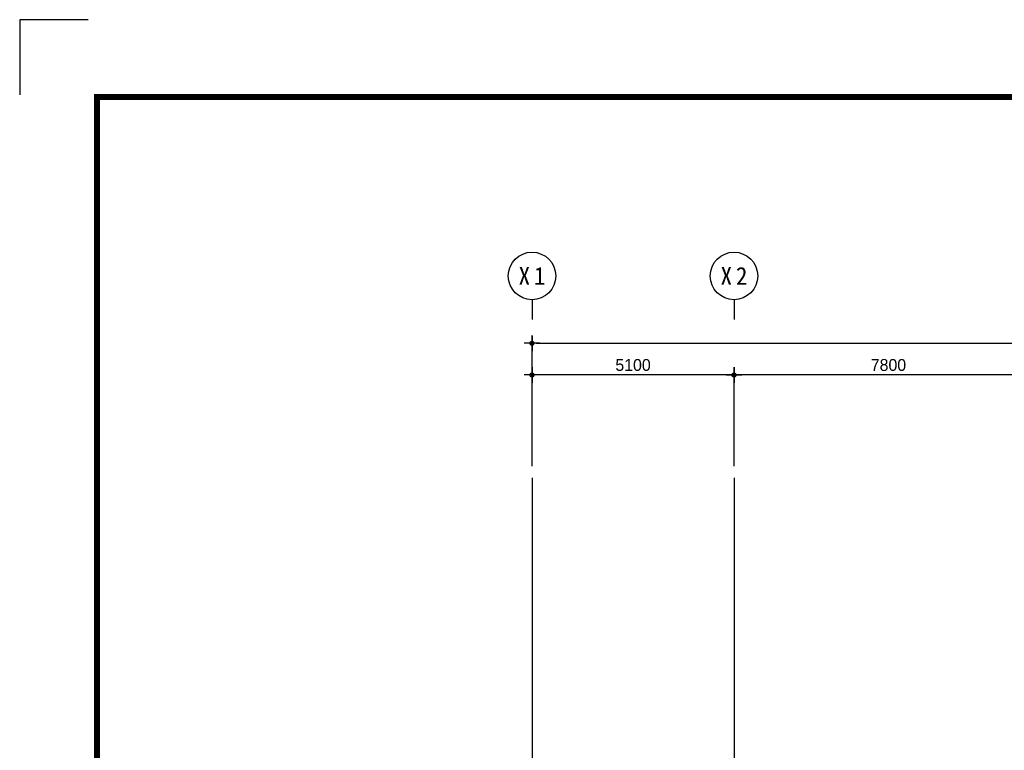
# Model space of a CAD drawing. Header units: millimetres. Extents: x 3445018 to 4174071, y -6064565 to -5122887.
# Tile 129 of 192: x 3669471 to 3694334, y -5300227 to -5281783. Entities that reach past the tile are written whole.
import ezdxf
from ezdxf.enums import TextEntityAlignment as Align

# ---------------------------------------------------------------- set-up
doc = ezdxf.new("R2010")
doc.units = ezdxf.units.MM
doc.header["$MEASUREMENT"] = 0
doc.linetypes.add('CEN', pattern=[66, 60, -2, 2, -2])
doc.layers.get('0').update_dxf_attribs({"linetype": 'CONTINUOUS'})
doc.layers.get('DEFPOINTS').update_dxf_attribs({"linetype": 'CONTINUOUS'})
for name, color, linetype in [('3', 3, 'CONTINUOUS'), ('A_GE_FORM', 7, 'CONTINUOUS'), ('CEN', 13, 'CEN'), ('DI', 1, 'CONTINUOUS'), ('DIM', 7, 'CONTINUOUS')]:
    doc.layers.add(name, color=color, linetype=linetype)
doc.styles.add('GHS', font='txt')
doc.styles.add('HY울릉도 L', font='txt')
doc.styles.add('SDP-S', font='txt')
doc.styles.add('돋움체', font='txt')
doc.dimstyles.new('SMDI-3', dxfattribs={"dimtxt": 3, "dimasz": 1, "dimexe": 2, "dimexo": 3, "dimgap": 1, "dimtad": 1, "dimdsep": 46, "dimtxsty": 'HY울릉도 L', "dimblk": 'Z_DOT', "dimcen": 2.5, "dimdle": 1.5, "dimclrd": 1, "dimclre": 1, "dimclrt": 2, "dimadec": 0, "dimazin": 0, "dimtfac": 1, "dimtix": 1, "dimtmove": 2, "dimatfit": 3, "dimldrblk": 'Z_DOT', "dimfxl": 2, "dimtvp": 1, "dimtolj": 1, "dimtzin": 0, "dimarcsym": 0})

# ---------------------------------------------------------------- blocks, each defined once
blk = doc.blocks.new('sheet _서영')
at = {"layer": 'A_GE_FORM'}
for p, q in [((-362689.99, -1059041.18), (-362689.99, -1059058.43)), ((-362689.99, -1059041.18), (-362689.99, -1059058.43)), ((-362689.99, -1059058.43), (-362670.99, -1059058.43))]:
    blk.add_line(p, q, dxfattribs=at)
at = {"layer": 'A_GE_FORM', "const_width": 1.5}
blk.add_lwpolyline([(-361868.49, -1059038.93), (-362670.49, -1059038.93), (-362670.49, -1058483.93), (-361868.49, -1058483.93)], close=True, dxfattribs=at)
blk = doc.blocks.new('Z_DOT')
at = {"layer": 'DIM', "color": 1, "ltscale": 3}
for p, q in [((-2, 0), (2, 0)), ((0, -2), (0, 2))]:
    blk.add_line(p, q, dxfattribs=at)
for radius in [0.5, 0.25]:
    blk.add_circle((0, 0), radius, dxfattribs=at)
blk = doc.blocks.new('*D845')
at = {"layer": 'DEFPOINTS', "color": 0, "ltscale": 3, "transparency": 16777216}
for p in [(3723809, -5289951), (3682409, -5293351), (3723809, -5293351)]:
    blk.add_point(p, dxfattribs=at)
at = {"layer": 'DIM', "color": 1, "lineweight": -2, "ltscale": 3, "transparency": 16777216}
for p, q in [((3682409, -5293051), (3682409, -5289751)), ((3723809, -5293051), (3723809, -5289751)), ((3682509, -5289951), (3723709, -5289951))]:
    blk.add_line(p, q, dxfattribs=at)
at = {"layer": 'DIM', "color": 1, "lineweight": -2, "ltscale": 3, "transparency": 16777216, "xscale": 100, "yscale": 100, "zscale": 100, "rotation": 180}
blk.add_blockref('Z_DOT', (3682409, -5289951), dxfattribs=at)
at = {"layer": 'DIM', "color": 1, "lineweight": -2, "ltscale": 3, "transparency": 16777216, "xscale": 100, "yscale": 100, "zscale": 100}
blk.add_blockref('Z_DOT', (3723809, -5289951), dxfattribs=at)
at = {"layer": 'DIM', "color": 2, "ltscale": 3, "transparency": 16777216, "insert": (3703109, -5289701), "char_height": 300, "attachment_point": 5, "style": 'SDP-S'}
blk.add_mtext('\\A1;41400', dxfattribs=at)
blk = doc.blocks.new('CCS111')
blk.add_line((0, 8), (0, 3))
blk.add_circle((0, 14), 6)
at = {"color": 3, "style": 'GHS'}
for tag, p in [('X', (-2.45, 14.02)), ('1', (1.44, 14.02))]:
    blk.add_attdef(tag, text='', height=4.5, dxfattribs=at).set_placement(p, align=Align.MIDDLE_CENTER)
blk = doc.blocks.new('*D850')
at = {"layer": 'DEFPOINTS', "color": 0, "ltscale": 3, "transparency": 16777216}
for p in [(3687509, -5290751), (3687509, -5293351), (3695309, -5293351)]:
    blk.add_point(p, dxfattribs=at)
at = {"layer": 'DIM', "color": 1, "lineweight": -2, "ltscale": 3, "transparency": 16777216}
for p, q in [((3687509, -5293051), (3687509, -5290551)), ((3695209, -5290751), (3687609, -5290751)), ((3695309, -5293051), (3695309, -5290551))]:
    blk.add_line(p, q, dxfattribs=at)
at = {"layer": 'DIM', "color": 1, "lineweight": -2, "ltscale": 3, "transparency": 16777216, "xscale": 100, "yscale": 100, "zscale": 100, "rotation": 180}
blk.add_blockref('Z_DOT', (3687509, -5290751), dxfattribs=at)
at = {"layer": 'DIM', "color": 1, "lineweight": -2, "ltscale": 3, "transparency": 16777216, "xscale": 100, "yscale": 100, "zscale": 100}
blk.add_blockref('Z_DOT', (3695309, -5290751), dxfattribs=at)
at = {"layer": 'DIM', "color": 2, "ltscale": 3, "transparency": 16777216, "insert": (3691409, -5290501), "char_height": 300, "attachment_point": 5, "style": 'SDP-S'}
blk.add_mtext('\\A1;7800', dxfattribs=at)
blk = doc.blocks.new('*D851')
at = {"layer": 'DEFPOINTS', "color": 0, "ltscale": 3, "transparency": 16777216}
for p in [(3682409, -5290751), (3682409, -5293351), (3687509, -5293351)]:
    blk.add_point(p, dxfattribs=at)
at = {"layer": 'DIM', "color": 1, "lineweight": -2, "ltscale": 3, "transparency": 16777216}
for p, q in [((3682409, -5293051), (3682409, -5290551)), ((3687409, -5290751), (3682509, -5290751)), ((3687509, -5293051), (3687509, -5290551))]:
    blk.add_line(p, q, dxfattribs=at)
at = {"layer": 'DIM', "color": 1, "lineweight": -2, "ltscale": 3, "transparency": 16777216, "xscale": 100, "yscale": 100, "zscale": 100, "rotation": 180}
blk.add_blockref('Z_DOT', (3682409, -5290751), dxfattribs=at)
at = {"layer": 'DIM', "color": 1, "lineweight": -2, "ltscale": 3, "transparency": 16777216, "xscale": 100, "yscale": 100, "zscale": 100}
blk.add_blockref('Z_DOT', (3687509, -5290751), dxfattribs=at)
at = {"layer": 'DIM', "color": 2, "ltscale": 3, "transparency": 16777216, "insert": (3684959, -5290501), "char_height": 300, "attachment_point": 5, "style": 'SDP-S'}
blk.add_mtext('\\A1;5100', dxfattribs=at)

msp = doc.modelspace()

# ---------------------------------------------------------------- linework, layer by layer
at = {"layer": 'CEN'}
for p, q in [((3682409.092, -5293351.227), (3682409.092, -5349326.705)), ((3687509.092, -5293351.227), (3687509.092, -5349326.705))]:
    msp.add_line(p, q, dxfattribs=at)

# ---------------------------------------------------------------- block references
at = {"layer": '3', "xscale": 100, "yscale": 100, "zscale": 100, "rotation": 270}
msp.add_blockref('sheet _서영', (109575314.9, -41550781.593), dxfattribs=at)
at = {"layer": 'DI'}
ref = msp.add_blockref('CCS111', (3682409.092, -5289651.227), dxfattribs=dict(at, xscale=100, yscale=100, zscale=100))
ref.add_attrib('1', '1', dxfattribs={"layer": '0', "color": 3, "height": 450, "style": '돋움체'}).set_placement((3682602.842, -5288250.432), align=Align.MIDDLE_CENTER)
ref.add_attrib('X', 'X', dxfattribs={"layer": '0', "color": 3, "height": 450, "style": '돋움체'}).set_placement((3682213.888, -5288249.435), align=Align.MIDDLE_CENTER)
ref = msp.add_blockref('CCS111', (3687509.092, -5289651.227), dxfattribs=dict(at, xscale=100, yscale=100, zscale=100))
ref.add_attrib('1', '2', dxfattribs={"layer": '0', "color": 3, "height": 450, "style": '돋움체'}).set_placement((3687702.842, -5288250.432), align=Align.MIDDLE_CENTER)
ref.add_attrib('X', 'X', dxfattribs={"layer": '0', "color": 3, "height": 450, "style": '돋움체'}).set_placement((3687313.888, -5288249.435), align=Align.MIDDLE_CENTER)

# ---------------------------------------------------------------- dimensions: what is measured, and where the dimension line sits
at = {"layer": 'DIM', "ltscale": 3}
for base, p1, p2, picture, middle in [((3723809.092, -5289951.227), (3682409.092, -5293351.227), (3723809.092, -5293351.227), '*D845', (3703109.092, -5289701.023)), ((3682409.092, -5290751.227), (3687509.092, -5293351.227), (3682409.092, -5293351.227), '*D851', (3684959.092, -5290501.023)), ((3687509.092, -5290751.227), (3695309.092, -5293351.227), (3687509.092, -5293351.227), '*D850', (3691409.092, -5290501.023))]:
    dim = msp.add_linear_dim(base=base, p1=p1, p2=p2, dimstyle='SMDI-3', override={"dimscale": 100, "dimtxsty": 'SDP-S'}, dxfattribs=at)
    dim.commit()
    dim.dimension.update_dxf_attribs({"geometry": picture, "text_midpoint": middle})

doc.saveas('drawing.dxf')
